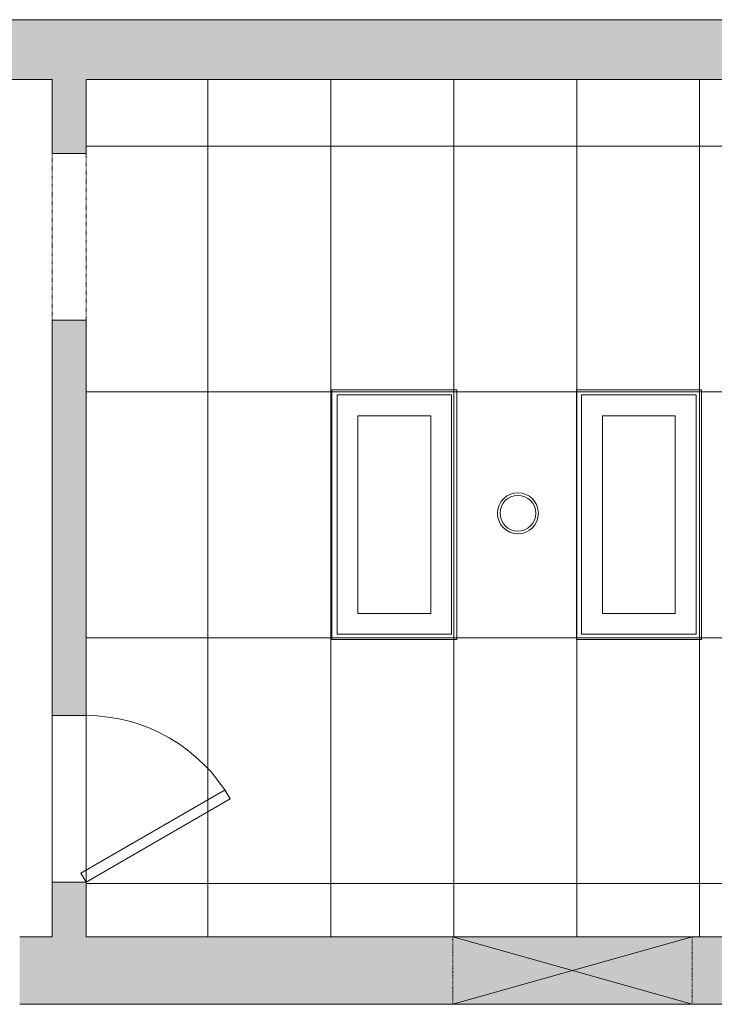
# Model space of a CAD drawing. Header units: inches. Extents: x 10 to 643, y -369 to 487.
# Tile 30 of 40: x 223 to 356, y 266 to 456. Entities that reach past the tile are written whole.
import ezdxf

# ---------------------------------------------------------------- set-up
doc = ezdxf.new("R2010")
doc.units = ezdxf.units.IN
doc.header["$MEASUREMENT"] = 0
doc.linetypes.add('Dash', pattern=[0.23622, 0.11811, -0.11811])
doc.linetypes.add('Overhead', pattern=[0.15625, 0.09375, -0.0625])
for name, color, linetype, lineweight in [('A-CLNG', 13, 'Continuous', 9), ('A-CLNG-PATT', 13, 'Continuous', 9), ('A-DETL-GENF', 92, 'Overhead', 9), ('A-DETL-MEDM', 90, 'Continuous', 9), ('A-DOOR', 31, 'Continuous', 9), ('A-GENM', 13, 'Continuous', 9), ('A-GENM-HDLN', 13, 'Dash', 9), ('A-WALL', 90, 'Continuous', 9), ('A-WALL-PATT', 111, 'Continuous', 9), ('E-LITE-EQPM', 6, 'Continuous', 9)]:
    doc.layers.add(name, color=color, linetype=linetype, lineweight=lineweight)

# ---------------------------------------------------------------- blocks, each defined once
blk = doc.blocks.new('Wall Opening - Default 1-5566738-Main Floor')
at = {"layer": 'A-GENM'}
for p, q in [((23, 6.5), (-23, -6.5)), ((-23, 6.5), (23, -6.5))]:
    blk.add_line(p, q, dxfattribs=at)
at = {"layer": 'A-GENM-HDLN'}
for p, q in [((23, 6.5), (-23, 6.5)), ((-23, 6.5), (-23, -6.5)), ((23, -6.5), (23, 6.5)), ((-23, -6.5), (23, -6.5))]:
    blk.add_line(p, q, dxfattribs=at)
blk = doc.blocks.new('Planitar - Single Door - 2_8-5512180-Main Floor')
at = {"layer": 'A-DOOR'}
for p, q in [((-1.73, 29.96), (0, 30.96)), ((16, 3.25), (0, 30.96)), ((14.27, 2.25), (-1.73, 29.96)), ((14.27, 2.25), (16, 3.25))]:
    blk.add_line(p, q, dxfattribs=at)
blk.add_arc((16, 3.25), 32, 120, 180, dxfattribs=at)
blk = doc.blocks.new('Recessed Fluorescent Light - Default 1-5513448-Main Floor')
at = {"layer": 'E-LITE-EQPM'}
for p, q in [((-24, -12), (-24, 12)), ((-24, 12), (24, 12)), ((24, 12), (24, 0)), ((23, 11), (-23, 11)), ((-23, 11), (-23, -11)), ((23, 0), (23, 11)), ((-19, -7), (-19, 7)), ((-19, 7), (19, 7)), ((19, 7), (19, -7)), ((23, -11), (23, 0)), ((24, 0), (24, -12)), ((19, -7), (-19, -7)), ((-23, -11), (23, -11)), ((24, -12), (-24, -12))]:
    blk.add_line(p, q, dxfattribs=at)
blk = doc.blocks.new('Recessed Pot Light - 8_-5513471-Main Floor')
at = {"layer": 'E-LITE-EQPM'}
for start, end in [(360, 180), (180, 360)]:
    blk.add_arc((0, 0), 3.94, start, end, dxfattribs=at)
blk = doc.blocks.new('Planitar - Opening - 2_-8_ x 6_-8_-5605928-Main Floor')
at = {"layer": 'A-DETL-GENF'}
for p, q in [((15.68, 3.25), (-16.32, 3.25)), ((-16.32, -3.25), (15.68, -3.25))]:
    blk.add_line(p, q, dxfattribs=at)
at = {"layer": 'A-DETL-MEDM'}
for p, q in [((-16.32, 3.25), (-16.32, -3.25)), ((15.68, -3.25), (15.68, 3.25))]:
    blk.add_line(p, q, dxfattribs=at)

msp = doc.modelspace()

# ---------------------------------------------------------------- hatches: boundary and pattern name
at = {"layer": 'A-CLNG-PATT', "lineweight": 18}
h = msp.add_hatch(dxfattribs=at)
h.set_pattern_fill('FP_5', color=256, style=0, pattern_type=2)
h.set_pattern_definition([(90, (448.12, 336.697), (23.622, -1e-15), []), (0, (448.12, 336.697), (0, -47.244), [])])
h.paths.add_polyline_path([(470.61, 279.25), (471.74, 279.25), (471.74, 444), (235.75, 444), (235.75, 279.25), (447.25, 279.25)], flags=0)
h.paths.add_polyline_path([(398.74, 310.13), (398.74, 337.38), (377.99, 337.38), (377.99, 383.38), (399.99, 383.38), (399.99, 338.13), (424.99, 338.13), (424.99, 383.38), (446.99, 383.38), (446.99, 337.38), (426.74, 337.38), (426.74, 310.13), (399.24, 310.13)], flags=0)
h.paths.add_polyline_path([(352.99, 337.38), (330.99, 337.38), (330.99, 383.38), (352.99, 383.38), (352.99, 380.27)], flags=0)
h.paths.add_polyline_path([(305.99, 337.38), (283.99, 337.38), (283.99, 383.38), (305.99, 383.38), (305.99, 380.27)], flags=0)
h.paths.add_polyline_path([(318.15, 357.24), (317.02, 357.65), (316.11, 358.42), (315.51, 359.45), (315.3, 360.63), (315.51, 361.8), (316.11, 362.83), (317.02, 363.6), (318.15, 364.01), (319.34, 364.01), (320.46, 363.6), (321.37, 362.83), (321.97, 361.8), (322.18, 360.63), (321.97, 359.45), (321.37, 358.42), (320.46, 357.65), (319.34, 357.24)], flags=0)
at = {"layer": 'A-WALL-PATT'}
h = msp.add_hatch(color=9, dxfattribs=at)
h.paths.add_polyline_path([(471.75, 444), (478.25, 444), (478.25, 455.5), (432.75, 455.5), (432.75, 444)], flags=0)
h.paths.add_polyline_path([(185, 444), (185, 455.5), (174, 455.5), (174, 444), (182.34, 444)], flags=0)
h.paths.add_polyline_path([(221, 444), (392.75, 444), (392.75, 455.5), (221, 455.5)], flags=0)
h = msp.add_hatch(color=9, dxfattribs=at)
h.paths.add_polyline_path([(235.75, 279.25), (235.75, 289.75), (229.25, 289.75), (229.25, 279.25), (230.39, 279.25)], flags=0)
h.paths.add_polyline_path([(229.25, 321.75), (235.75, 321.75), (235.75, 397.75), (229.25, 397.75), (229.25, 380.27)], flags=0)
h.paths.add_polyline_path([(229.25, 429.75), (235.75, 429.75), (235.75, 444), (229.25, 444), (229.25, 441.97)], flags=0)
h = msp.add_hatch(color=9, dxfattribs=at)
h.paths.add_polyline_path([(393.25, 266.25), (393.25, 279.25), (223, 279.25), (223, 266.25), (374.52, 266.25)], flags=0)
h.paths.add_polyline_path([(187, 266.25), (187, 279.25), (175.5, 279.25), (175.5, 266.25)], flags=0)

# ---------------------------------------------------------------- linework, layer by layer
at = {"layer": 'A-CLNG'}
for p, q in [((283.99, 383.38), (283.99, 337.38)), ((305.99, 383.38), (283.99, 383.38)), ((305.99, 337.38), (305.99, 383.38)), ((330.99, 383.38), (330.99, 337.38)), ((352.99, 383.38), (330.99, 383.38)), ((352.99, 337.38), (352.99, 383.38)), ((283.99, 337.38), (305.99, 337.38)), ((330.99, 337.38), (352.99, 337.38))]:
    msp.add_line(p, q, dxfattribs=at)
for start, end in [(0, 180), (180, 0)]:
    msp.add_arc((318.74, 360.63), 3.44, start, end, dxfattribs=at)
at = {"layer": 'A-WALL'}
for p, q in [((23.99, 455.5), (392.75, 455.5)), ((174, 444), (229.25, 444)), ((229.25, 429.75), (229.25, 444)), ((392.75, 444), (235.75, 444)), ((235.75, 444), (235.75, 429.75)), ((229.25, 279.25), (229.25, 397.75)), ((235.75, 397.75), (235.75, 279.25)), ((235.75, 321.75), (229.25, 321.75)), ((229.25, 289.75), (235.75, 289.75)), ((223, 279.25), (229.25, 279.25)), ((235.75, 279.25), (447.25, 279.25)), ((393.25, 266.25), (223, 266.25))]:
    msp.add_line(p, q, dxfattribs=at)

# ---------------------------------------------------------------- block references
at = {"layer": 'A-DOOR'}
for name, p, rotation in [('Planitar - Opening - 2_-8_ x 6_-8_-5605928-Main Floor', (232.5, 414.07), 89.99999999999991), ('Planitar - Single Door - 2_8-5512180-Main Floor', (232.5, 305.75), 269.9999999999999)]:
    msp.add_blockref(name, p, dxfattribs=dict(at, rotation=rotation))
at = {"layer": 'A-GENM'}
msp.add_blockref('Wall Opening - Default 1-5566738-Main Floor', (329.25, 272.75), dxfattribs=at)
at = {"layer": 'E-LITE-EQPM', "rotation": 89.9999999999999}
for p in [(294.99, 360.38), (341.99, 360.38)]:
    msp.add_blockref('Recessed Fluorescent Light - Default 1-5513448-Main Floor', p, dxfattribs=at)
at = {"layer": 'E-LITE-EQPM'}
msp.add_blockref('Recessed Pot Light - 8_-5513471-Main Floor', (318.74, 360.63), dxfattribs=at)

doc.saveas('drawing.dxf')
